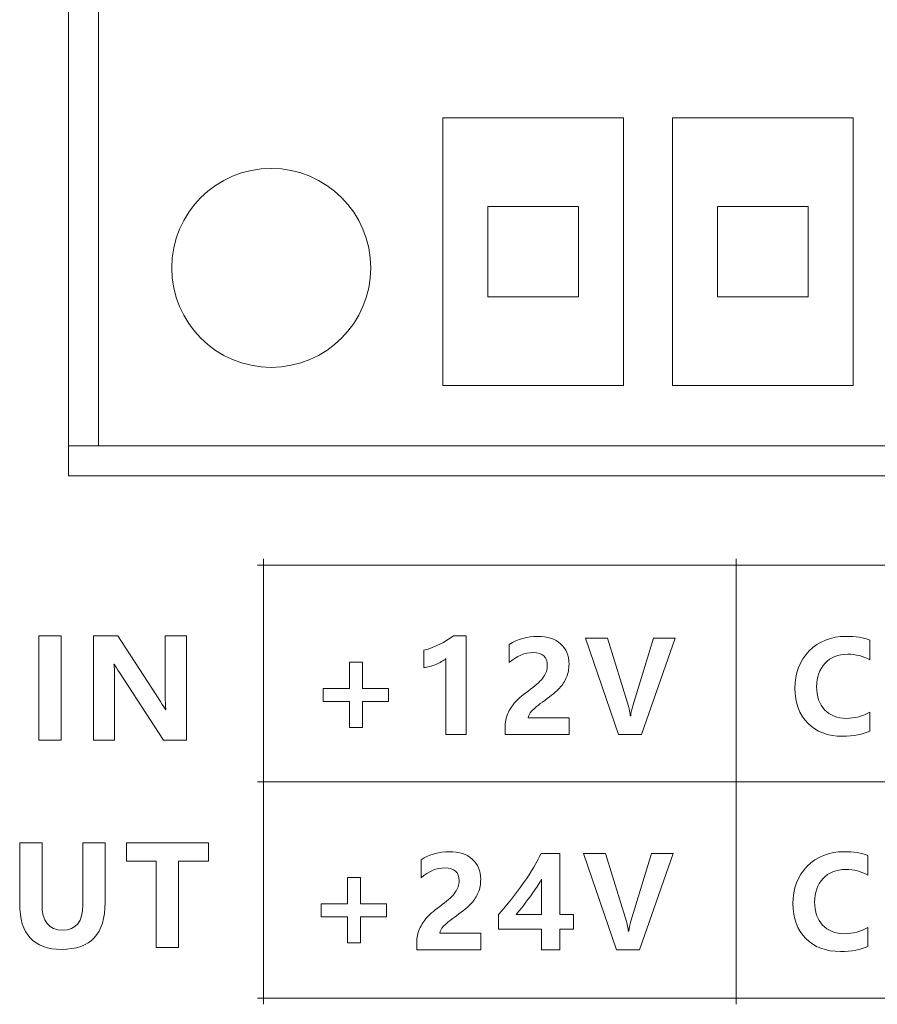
# Model space of a CAD drawing. Header units: millimetres. Extents: x -2516 to -1354, y 370 to 1898.
# Tile 43 of 53: x -1936 to -1921, y 987 to 1003. Entities that reach past the tile are written whole.
import ezdxf

# ---------------------------------------------------------------- set-up
doc = ezdxf.new("R2010")
doc.units = ezdxf.units.MM
doc.layers.add('FORMAT', color=7, linetype='Continuous')

msp = doc.modelspace()

# ---------------------------------------------------------------- linework, layer by layer
at = {"color": 7, "linetype": 'Continuous', "lineweight": 5}
for p, q in [((-1934.808, 1019.694), (-1934.808, 995.794)), ((-1934.308, 1019.194), (-1934.308, 996.294)), ((-1928.598, 1001.732), (-1928.598, 997.294)), ((-1925.598, 1001.732), (-1928.598, 1001.732)), ((-1925.598, 997.294), (-1925.598, 1001.732)), ((-1924.788, 1001.732), (-1924.788, 997.294)), ((-1921.788, 1001.732), (-1924.788, 1001.732)), ((-1921.788, 997.294), (-1921.788, 1001.732)), ((-1927.848, 1000.263), (-1927.848, 998.763)), ((-1926.348, 1000.263), (-1927.848, 1000.263)), ((-1926.348, 998.763), (-1926.348, 1000.263)), ((-1922.538, 1000.263), (-1924.038, 1000.263)), ((-1924.038, 1000.263), (-1924.038, 998.763)), ((-1922.538, 998.763), (-1922.538, 1000.263)), ((-1927.848, 998.763), (-1926.348, 998.763)), ((-1924.038, 998.763), (-1922.538, 998.763)), ((-1928.598, 997.294), (-1925.598, 997.294)), ((-1924.788, 997.294), (-1921.788, 997.294)), ((-1934.808, 996.294), (-1934.308, 996.294)), ((-1885.608, 996.294), (-1934.308, 996.294)), ((-1934.808, 995.794), (-1885.108, 995.794))]:
    msp.add_line(p, q, dxfattribs=at)
msp.add_circle((-1931.443, 999.244), 1.65, dxfattribs=at)
at = {"layer": 'FORMAT', "color": 7, "lineweight": 5}
for points, knots in [([(-1931.573, 987.028), (-1931.573, 987.028), (-1931.573, 987.128), (-1931.573, 987.128), (-1931.573, 987.128), (-1931.573, 987.128), (-1931.573, 990.721), (-1931.573, 990.721), (-1931.573, 990.721), (-1931.573, 990.721), (-1931.573, 994.315), (-1931.573, 994.315), (-1931.573, 994.315), (-1931.573, 994.315), (-1931.573, 994.415), (-1931.573, 994.415)], [0, 0, 0, 0, 0.2, 0.2, 0.2, 0.2, 0.4, 0.4, 0.4, 0.4, 0.6, 0.6, 0.6, 0.6, 1, 1, 1, 1]), ([(-1923.732, 987.028), (-1923.732, 987.028), (-1923.732, 987.128), (-1923.732, 987.128), (-1923.732, 987.128), (-1923.732, 987.128), (-1923.732, 990.721), (-1923.732, 990.721), (-1923.732, 990.721), (-1923.732, 990.721), (-1923.732, 994.315), (-1923.732, 994.315), (-1923.732, 994.315), (-1923.732, 994.315), (-1923.732, 994.415), (-1923.732, 994.415)], [0, 0, 0, 0, 0.2, 0.2, 0.2, 0.2, 0.4, 0.4, 0.4, 0.4, 0.6, 0.6, 0.6, 0.6, 1, 1, 1, 1]), ([(-1931.673, 994.315), (-1931.673, 994.315), (-1931.573, 994.315), (-1931.573, 994.315), (-1931.573, 994.315), (-1931.573, 994.315), (-1923.732, 994.315), (-1923.732, 994.315), (-1923.732, 994.315), (-1923.732, 994.315), (-1915.891, 994.315), (-1915.891, 994.315), (-1915.891, 994.315), (-1915.891, 994.315), (-1911.971, 994.315), (-1911.971, 994.315), (-1911.971, 994.315), (-1911.971, 994.315), (-1908.05, 994.315), (-1908.05, 994.315), (-1908.05, 994.315), (-1908.05, 994.315), (-1904.13, 994.315), (-1904.13, 994.315), (-1904.13, 994.315), (-1904.13, 994.315), (-1900.209, 994.315), (-1900.209, 994.315), (-1900.209, 994.315), (-1900.209, 994.315), (-1896.289, 994.315), (-1896.289, 994.315), (-1896.289, 994.315), (-1896.289, 994.315), (-1892.368, 994.315), (-1892.368, 994.315), (-1892.368, 994.315), (-1892.368, 994.315), (-1888.448, 994.315), (-1888.448, 994.315), (-1888.448, 994.315), (-1888.448, 994.315), (-1884.527, 994.315), (-1884.527, 994.315), (-1884.527, 994.315), (-1884.527, 994.315), (-1884.427, 994.315), (-1884.427, 994.315)], [0, 0, 0, 0, 0.076923, 0.076923, 0.076923, 0.076923, 0.153846, 0.153846, 0.153846, 0.153846, 0.230769, 0.230769, 0.230769, 0.230769, 0.307692, 0.307692, 0.307692, 0.307692, 0.384615, 0.384615, 0.384615, 0.384615, 0.461538, 0.461538, 0.461538, 0.461538, 0.538462, 0.538462, 0.538462, 0.538462, 0.615385, 0.615385, 0.615385, 0.615385, 0.692308, 0.692308, 0.692308, 0.692308, 0.769231, 0.769231, 0.769231, 0.769231, 0.846154, 0.846154, 0.846154, 0.846154, 1, 1, 1, 1]), ([(-1934.93, 993.143), (-1934.93, 993.143), (-1934.93, 991.409), (-1934.93, 991.409), (-1934.93, 991.409), (-1934.93, 991.409), (-1935.299, 991.409), (-1935.299, 991.409), (-1935.299, 991.409), (-1935.299, 991.409), (-1935.299, 993.143), (-1935.299, 993.143), (-1935.299, 993.143), (-1935.299, 993.143), (-1934.93, 993.143), (-1934.93, 993.143)], [0, 0, 0, 0, 0.2, 0.2, 0.2, 0.2, 0.4, 0.4, 0.4, 0.4, 0.6, 0.6, 0.6, 0.6, 1, 1, 1, 1]), ([(-1932.85, 991.409), (-1932.85, 991.409), (-1933.229, 991.409), (-1933.229, 991.409), (-1933.229, 991.409), (-1933.229, 991.409), (-1933.963, 992.531), (-1933.963, 992.531), (-1933.963, 992.531), (-1934.002, 992.589), (-1934.029, 992.636), (-1934.046, 992.672), (-1934.046, 992.672), (-1934.046, 992.672), (-1934.052, 992.672), (-1934.052, 992.672), (-1934.052, 992.672), (-1934.045, 992.612), (-1934.042, 992.52), (-1934.042, 992.395), (-1934.042, 992.395), (-1934.042, 992.395), (-1934.042, 991.409), (-1934.042, 991.409), (-1934.042, 991.409), (-1934.042, 991.409), (-1934.393, 991.409), (-1934.393, 991.409), (-1934.393, 991.409), (-1934.393, 991.409), (-1934.393, 993.143), (-1934.393, 993.143), (-1934.393, 993.143), (-1934.393, 993.143), (-1933.989, 993.143), (-1933.989, 993.143), (-1933.989, 993.143), (-1933.989, 993.143), (-1933.282, 992.053), (-1933.282, 992.053), (-1933.282, 992.053), (-1933.235, 991.98), (-1933.206, 991.934), (-1933.196, 991.915), (-1933.196, 991.915), (-1933.196, 991.915), (-1933.19, 991.915), (-1933.19, 991.915), (-1933.19, 991.915), (-1933.197, 991.957), (-1933.201, 992.037), (-1933.201, 992.155), (-1933.201, 992.155), (-1933.201, 992.155), (-1933.201, 993.143), (-1933.201, 993.143), (-1933.201, 993.143), (-1933.201, 993.143), (-1932.85, 993.143), (-1932.85, 993.143), (-1932.85, 993.143), (-1932.85, 993.143), (-1932.85, 991.409), (-1932.85, 991.409)], [0, 0, 0, 0, 0.058824, 0.058824, 0.058824, 0.058824, 0.117647, 0.117647, 0.117647, 0.117647, 0.176471, 0.176471, 0.176471, 0.176471, 0.235294, 0.235294, 0.235294, 0.235294, 0.294118, 0.294118, 0.294118, 0.294118, 0.352941, 0.352941, 0.352941, 0.352941, 0.411765, 0.411765, 0.411765, 0.411765, 0.470588, 0.470588, 0.470588, 0.470588, 0.529412, 0.529412, 0.529412, 0.529412, 0.588235, 0.588235, 0.588235, 0.588235, 0.647059, 0.647059, 0.647059, 0.647059, 0.705882, 0.705882, 0.705882, 0.705882, 0.764706, 0.764706, 0.764706, 0.764706, 0.823529, 0.823529, 0.823529, 0.823529, 0.882353, 0.882353, 0.882353, 0.882353, 1, 1, 1, 1]), ([(-1928.208, 993.14), (-1928.208, 993.14), (-1928.208, 991.503), (-1928.208, 991.503), (-1928.208, 991.503), (-1928.208, 991.503), (-1928.544, 991.503), (-1928.544, 991.503), (-1928.544, 991.503), (-1928.544, 991.503), (-1928.544, 992.763), (-1928.544, 992.763), (-1928.544, 992.763), (-1928.585, 992.728), (-1928.642, 992.695), (-1928.714, 992.666), (-1928.714, 992.666), (-1928.785, 992.638), (-1928.851, 992.62), (-1928.911, 992.614), (-1928.911, 992.614), (-1928.911, 992.614), (-1928.911, 992.9), (-1928.911, 992.9), (-1928.911, 992.9), (-1928.722, 992.955), (-1928.559, 993.035), (-1928.421, 993.14), (-1928.421, 993.14), (-1928.421, 993.14), (-1928.208, 993.14), (-1928.208, 993.14)], [0, 0, 0, 0, 0.111111, 0.111111, 0.111111, 0.111111, 0.222222, 0.222222, 0.222222, 0.222222, 0.333333, 0.333333, 0.333333, 0.333333, 0.444444, 0.444444, 0.444444, 0.444444, 0.555556, 0.555556, 0.555556, 0.555556, 0.666667, 0.666667, 0.666667, 0.666667, 0.777778, 0.777778, 0.777778, 0.777778, 1, 1, 1, 1]), ([(-1927.179, 991.781), (-1927.179, 991.781), (-1926.5, 991.781), (-1926.5, 991.781), (-1926.5, 991.781), (-1926.5, 991.781), (-1926.5, 991.503), (-1926.5, 991.503), (-1926.5, 991.503), (-1926.5, 991.503), (-1927.564, 991.503), (-1927.564, 991.503), (-1927.564, 991.503), (-1927.564, 991.503), (-1927.564, 991.622), (-1927.564, 991.622), (-1927.564, 991.622), (-1927.564, 991.705), (-1927.549, 991.782), (-1927.518, 991.85), (-1927.518, 991.85), (-1927.488, 991.92), (-1927.446, 991.984), (-1927.392, 992.043), (-1927.392, 992.043), (-1927.338, 992.103), (-1927.255, 992.173), (-1927.142, 992.253), (-1927.142, 992.253), (-1927.038, 992.33), (-1926.966, 992.398), (-1926.925, 992.458), (-1926.925, 992.458), (-1926.883, 992.518), (-1926.863, 992.581), (-1926.863, 992.647), (-1926.863, 992.647), (-1926.863, 992.791), (-1926.941, 992.863), (-1927.098, 992.863), (-1927.098, 992.863), (-1927.236, 992.863), (-1927.368, 992.808), (-1927.493, 992.698), (-1927.493, 992.698), (-1927.493, 992.698), (-1927.493, 992.996), (-1927.493, 992.996), (-1927.493, 992.996), (-1927.353, 993.086), (-1927.196, 993.131), (-1927.022, 993.131), (-1927.022, 993.131), (-1926.862, 993.131), (-1926.736, 993.091), (-1926.642, 993.009), (-1926.642, 993.009), (-1926.55, 992.927), (-1926.503, 992.815), (-1926.503, 992.671), (-1926.503, 992.671), (-1926.503, 992.591), (-1926.517, 992.519), (-1926.543, 992.455), (-1926.543, 992.455), (-1926.57, 992.39), (-1926.609, 992.33), (-1926.66, 992.273), (-1926.66, 992.273), (-1926.711, 992.217), (-1926.793, 992.149), (-1926.905, 992.07), (-1926.905, 992.07), (-1927.013, 991.993), (-1927.086, 991.933), (-1927.123, 991.891), (-1927.123, 991.891), (-1927.16, 991.849), (-1927.179, 991.812), (-1927.179, 991.781)], [0, 0, 0, 0, 0.047619, 0.047619, 0.047619, 0.047619, 0.095238, 0.095238, 0.095238, 0.095238, 0.142857, 0.142857, 0.142857, 0.142857, 0.190476, 0.190476, 0.190476, 0.190476, 0.238095, 0.238095, 0.238095, 0.238095, 0.285714, 0.285714, 0.285714, 0.285714, 0.333333, 0.333333, 0.333333, 0.333333, 0.380952, 0.380952, 0.380952, 0.380952, 0.428571, 0.428571, 0.428571, 0.428571, 0.47619, 0.47619, 0.47619, 0.47619, 0.52381, 0.52381, 0.52381, 0.52381, 0.571429, 0.571429, 0.571429, 0.571429, 0.619048, 0.619048, 0.619048, 0.619048, 0.666667, 0.666667, 0.666667, 0.666667, 0.714286, 0.714286, 0.714286, 0.714286, 0.761905, 0.761905, 0.761905, 0.761905, 0.809524, 0.809524, 0.809524, 0.809524, 0.857143, 0.857143, 0.857143, 0.857143, 0.904762, 0.904762, 0.904762, 0.904762, 1, 1, 1, 1]), ([(-1924.742, 993.104), (-1924.742, 993.104), (-1925.298, 991.503), (-1925.298, 991.503), (-1925.298, 991.503), (-1925.298, 991.503), (-1925.683, 991.503), (-1925.683, 991.503), (-1925.683, 991.503), (-1925.683, 991.503), (-1926.232, 993.104), (-1926.232, 993.104), (-1926.232, 993.104), (-1926.232, 993.104), (-1925.864, 993.104), (-1925.864, 993.104), (-1925.864, 993.104), (-1925.864, 993.104), (-1925.518, 991.973), (-1925.518, 991.973), (-1925.518, 991.973), (-1925.501, 991.917), (-1925.49, 991.864), (-1925.486, 991.815), (-1925.486, 991.815), (-1925.486, 991.815), (-1925.48, 991.815), (-1925.48, 991.815), (-1925.48, 991.815), (-1925.474, 991.865), (-1925.463, 991.92), (-1925.445, 991.977), (-1925.445, 991.977), (-1925.445, 991.977), (-1925.099, 993.104), (-1925.099, 993.104), (-1925.099, 993.104), (-1925.099, 993.104), (-1924.742, 993.104), (-1924.742, 993.104)], [0, 0, 0, 0, 0.090909, 0.090909, 0.090909, 0.090909, 0.181818, 0.181818, 0.181818, 0.181818, 0.272727, 0.272727, 0.272727, 0.272727, 0.363636, 0.363636, 0.363636, 0.363636, 0.454545, 0.454545, 0.454545, 0.454545, 0.545455, 0.545455, 0.545455, 0.545455, 0.636364, 0.636364, 0.636364, 0.636364, 0.727273, 0.727273, 0.727273, 0.727273, 0.818182, 0.818182, 0.818182, 0.818182, 1, 1, 1, 1]), ([(-1921.512, 991.561), (-1921.629, 991.504), (-1921.781, 991.475), (-1921.968, 991.475), (-1921.968, 991.475), (-1922.209, 991.475), (-1922.4, 991.547), (-1922.542, 991.692), (-1922.542, 991.692), (-1922.684, 991.836), (-1922.755, 992.029), (-1922.755, 992.269), (-1922.755, 992.269), (-1922.755, 992.522), (-1922.676, 992.729), (-1922.517, 992.89), (-1922.517, 992.89), (-1922.359, 993.051), (-1922.155, 993.131), (-1921.905, 993.131), (-1921.905, 993.131), (-1921.749, 993.131), (-1921.618, 993.111), (-1921.512, 993.07), (-1921.512, 993.07), (-1921.512, 993.07), (-1921.512, 992.741), (-1921.512, 992.741), (-1921.512, 992.741), (-1921.62, 992.804), (-1921.743, 992.835), (-1921.88, 992.835), (-1921.88, 992.835), (-1922.037, 992.835), (-1922.162, 992.786), (-1922.255, 992.686), (-1922.255, 992.686), (-1922.349, 992.586), (-1922.396, 992.455), (-1922.396, 992.294), (-1922.396, 992.294), (-1922.396, 992.137), (-1922.351, 992.01), (-1922.263, 991.915), (-1922.263, 991.915), (-1922.174, 991.819), (-1922.053, 991.771), (-1921.902, 991.771), (-1921.902, 991.771), (-1921.759, 991.771), (-1921.629, 991.805), (-1921.512, 991.874), (-1921.512, 991.874), (-1921.512, 991.874), (-1921.512, 991.561), (-1921.512, 991.561)], [0, 0, 0, 0, 0.066667, 0.066667, 0.066667, 0.066667, 0.133333, 0.133333, 0.133333, 0.133333, 0.2, 0.2, 0.2, 0.2, 0.266667, 0.266667, 0.266667, 0.266667, 0.333333, 0.333333, 0.333333, 0.333333, 0.4, 0.4, 0.4, 0.4, 0.466667, 0.466667, 0.466667, 0.466667, 0.533333, 0.533333, 0.533333, 0.533333, 0.6, 0.6, 0.6, 0.6, 0.666667, 0.666667, 0.666667, 0.666667, 0.733333, 0.733333, 0.733333, 0.733333, 0.8, 0.8, 0.8, 0.8, 0.866667, 0.866667, 0.866667, 0.866667, 1, 1, 1, 1]), ([(-1929.497, 992.05), (-1929.497, 992.05), (-1929.929, 992.05), (-1929.929, 992.05), (-1929.929, 992.05), (-1929.929, 992.05), (-1929.929, 991.618), (-1929.929, 991.618), (-1929.929, 991.618), (-1929.929, 991.618), (-1930.146, 991.618), (-1930.146, 991.618), (-1930.146, 991.618), (-1930.146, 991.618), (-1930.146, 992.05), (-1930.146, 992.05), (-1930.146, 992.05), (-1930.146, 992.05), (-1930.58, 992.05), (-1930.58, 992.05), (-1930.58, 992.05), (-1930.58, 992.05), (-1930.58, 992.268), (-1930.58, 992.268), (-1930.58, 992.268), (-1930.58, 992.268), (-1930.146, 992.268), (-1930.146, 992.268), (-1930.146, 992.268), (-1930.146, 992.268), (-1930.146, 992.702), (-1930.146, 992.702), (-1930.146, 992.702), (-1930.146, 992.702), (-1929.929, 992.702), (-1929.929, 992.702), (-1929.929, 992.702), (-1929.929, 992.702), (-1929.929, 992.268), (-1929.929, 992.268), (-1929.929, 992.268), (-1929.929, 992.268), (-1929.497, 992.268), (-1929.497, 992.268), (-1929.497, 992.268), (-1929.497, 992.268), (-1929.497, 992.05), (-1929.497, 992.05)], [0, 0, 0, 0, 0.076923, 0.076923, 0.076923, 0.076923, 0.153846, 0.153846, 0.153846, 0.153846, 0.230769, 0.230769, 0.230769, 0.230769, 0.307692, 0.307692, 0.307692, 0.307692, 0.384615, 0.384615, 0.384615, 0.384615, 0.461538, 0.461538, 0.461538, 0.461538, 0.538462, 0.538462, 0.538462, 0.538462, 0.615385, 0.615385, 0.615385, 0.615385, 0.692308, 0.692308, 0.692308, 0.692308, 0.769231, 0.769231, 0.769231, 0.769231, 0.846154, 0.846154, 0.846154, 0.846154, 1, 1, 1, 1]), ([(-1931.673, 990.721), (-1931.673, 990.721), (-1931.573, 990.721), (-1931.573, 990.721), (-1931.573, 990.721), (-1931.573, 990.721), (-1923.732, 990.721), (-1923.732, 990.721), (-1923.732, 990.721), (-1923.732, 990.721), (-1915.891, 990.721), (-1915.891, 990.721), (-1915.891, 990.721), (-1915.891, 990.721), (-1911.971, 990.721), (-1911.971, 990.721), (-1911.971, 990.721), (-1911.971, 990.721), (-1908.05, 990.721), (-1908.05, 990.721), (-1908.05, 990.721), (-1908.05, 990.721), (-1904.13, 990.721), (-1904.13, 990.721), (-1904.13, 990.721), (-1904.13, 990.721), (-1900.209, 990.721), (-1900.209, 990.721), (-1900.209, 990.721), (-1900.209, 990.721), (-1896.289, 990.721), (-1896.289, 990.721), (-1896.289, 990.721), (-1896.289, 990.721), (-1892.368, 990.721), (-1892.368, 990.721), (-1892.368, 990.721), (-1892.368, 990.721), (-1888.448, 990.721), (-1888.448, 990.721), (-1888.448, 990.721), (-1888.448, 990.721), (-1884.527, 990.721), (-1884.527, 990.721), (-1884.527, 990.721), (-1884.527, 990.721), (-1884.427, 990.721), (-1884.427, 990.721)], [0, 0, 0, 0, 0.076923, 0.076923, 0.076923, 0.076923, 0.153846, 0.153846, 0.153846, 0.153846, 0.230769, 0.230769, 0.230769, 0.230769, 0.307692, 0.307692, 0.307692, 0.307692, 0.384615, 0.384615, 0.384615, 0.384615, 0.461538, 0.461538, 0.461538, 0.461538, 0.538462, 0.538462, 0.538462, 0.538462, 0.615385, 0.615385, 0.615385, 0.615385, 0.692308, 0.692308, 0.692308, 0.692308, 0.769231, 0.769231, 0.769231, 0.769231, 0.846154, 0.846154, 0.846154, 0.846154, 1, 1, 1, 1]), ([(-1934.199, 988.715), (-1934.199, 988.198), (-1934.439, 987.939), (-1934.92, 987.939), (-1934.92, 987.939), (-1935.384, 987.939), (-1935.616, 988.191), (-1935.616, 988.695), (-1935.616, 988.695), (-1935.616, 988.695), (-1935.616, 989.704), (-1935.616, 989.704), (-1935.616, 989.704), (-1935.616, 989.704), (-1935.246, 989.704), (-1935.246, 989.704), (-1935.246, 989.704), (-1935.246, 989.704), (-1935.246, 988.693), (-1935.246, 988.693), (-1935.246, 988.693), (-1935.246, 988.404), (-1935.132, 988.259), (-1934.904, 988.259), (-1934.904, 988.259), (-1934.68, 988.259), (-1934.568, 988.399), (-1934.568, 988.677), (-1934.568, 988.677), (-1934.568, 988.677), (-1934.568, 989.704), (-1934.568, 989.704), (-1934.568, 989.704), (-1934.568, 989.704), (-1934.199, 989.704), (-1934.199, 989.704), (-1934.199, 989.704), (-1934.199, 989.704), (-1934.199, 988.715), (-1934.199, 988.715)], [0, 0, 0, 0, 0.090909, 0.090909, 0.090909, 0.090909, 0.181818, 0.181818, 0.181818, 0.181818, 0.272727, 0.272727, 0.272727, 0.272727, 0.363636, 0.363636, 0.363636, 0.363636, 0.454545, 0.454545, 0.454545, 0.454545, 0.545455, 0.545455, 0.545455, 0.545455, 0.636364, 0.636364, 0.636364, 0.636364, 0.727273, 0.727273, 0.727273, 0.727273, 0.818182, 0.818182, 0.818182, 0.818182, 1, 1, 1, 1]), ([(-1932.485, 989.401), (-1932.485, 989.401), (-1932.98, 989.401), (-1932.98, 989.401), (-1932.98, 989.401), (-1932.98, 989.401), (-1932.98, 987.969), (-1932.98, 987.969), (-1932.98, 987.969), (-1932.98, 987.969), (-1933.35, 987.969), (-1933.35, 987.969), (-1933.35, 987.969), (-1933.35, 987.969), (-1933.35, 989.401), (-1933.35, 989.401), (-1933.35, 989.401), (-1933.35, 989.401), (-1933.844, 989.401), (-1933.844, 989.401), (-1933.844, 989.401), (-1933.844, 989.401), (-1933.844, 989.704), (-1933.844, 989.704), (-1933.844, 989.704), (-1933.844, 989.704), (-1932.485, 989.704), (-1932.485, 989.704), (-1932.485, 989.704), (-1932.485, 989.704), (-1932.485, 989.401), (-1932.485, 989.401)], [0, 0, 0, 0, 0.111111, 0.111111, 0.111111, 0.111111, 0.222222, 0.222222, 0.222222, 0.222222, 0.333333, 0.333333, 0.333333, 0.333333, 0.444444, 0.444444, 0.444444, 0.444444, 0.555556, 0.555556, 0.555556, 0.555556, 0.666667, 0.666667, 0.666667, 0.666667, 0.777778, 0.777778, 0.777778, 0.777778, 1, 1, 1, 1]), ([(-1928.644, 988.209), (-1928.644, 988.209), (-1927.964, 988.209), (-1927.964, 988.209), (-1927.964, 988.209), (-1927.964, 988.209), (-1927.964, 987.931), (-1927.964, 987.931), (-1927.964, 987.931), (-1927.964, 987.931), (-1929.029, 987.931), (-1929.029, 987.931), (-1929.029, 987.931), (-1929.029, 987.931), (-1929.029, 988.05), (-1929.029, 988.05), (-1929.029, 988.05), (-1929.029, 988.134), (-1929.014, 988.21), (-1928.983, 988.279), (-1928.983, 988.279), (-1928.952, 988.348), (-1928.91, 988.412), (-1928.856, 988.472), (-1928.856, 988.472), (-1928.803, 988.531), (-1928.719, 988.601), (-1928.606, 988.681), (-1928.606, 988.681), (-1928.503, 988.758), (-1928.43, 988.826), (-1928.389, 988.886), (-1928.389, 988.886), (-1928.348, 988.946), (-1928.327, 989.009), (-1928.327, 989.076), (-1928.327, 989.076), (-1928.327, 989.219), (-1928.406, 989.291), (-1928.563, 989.291), (-1928.563, 989.291), (-1928.701, 989.291), (-1928.832, 989.236), (-1928.958, 989.126), (-1928.958, 989.126), (-1928.958, 989.126), (-1928.958, 989.424), (-1928.958, 989.424), (-1928.958, 989.424), (-1928.818, 989.514), (-1928.661, 989.559), (-1928.486, 989.559), (-1928.486, 989.559), (-1928.326, 989.559), (-1928.2, 989.519), (-1928.107, 989.437), (-1928.107, 989.437), (-1928.014, 989.355), (-1927.968, 989.243), (-1927.968, 989.1), (-1927.968, 989.1), (-1927.968, 989.019), (-1927.981, 988.947), (-1928.008, 988.883), (-1928.008, 988.883), (-1928.035, 988.818), (-1928.074, 988.758), (-1928.125, 988.702), (-1928.125, 988.702), (-1928.176, 988.645), (-1928.257, 988.577), (-1928.369, 988.498), (-1928.369, 988.498), (-1928.478, 988.421), (-1928.55, 988.361), (-1928.588, 988.319), (-1928.588, 988.319), (-1928.625, 988.277), (-1928.644, 988.24), (-1928.644, 988.209)], [0, 0, 0, 0, 0.047619, 0.047619, 0.047619, 0.047619, 0.095238, 0.095238, 0.095238, 0.095238, 0.142857, 0.142857, 0.142857, 0.142857, 0.190476, 0.190476, 0.190476, 0.190476, 0.238095, 0.238095, 0.238095, 0.238095, 0.285714, 0.285714, 0.285714, 0.285714, 0.333333, 0.333333, 0.333333, 0.333333, 0.380952, 0.380952, 0.380952, 0.380952, 0.428571, 0.428571, 0.428571, 0.428571, 0.47619, 0.47619, 0.47619, 0.47619, 0.52381, 0.52381, 0.52381, 0.52381, 0.571429, 0.571429, 0.571429, 0.571429, 0.619048, 0.619048, 0.619048, 0.619048, 0.666667, 0.666667, 0.666667, 0.666667, 0.714286, 0.714286, 0.714286, 0.714286, 0.761905, 0.761905, 0.761905, 0.761905, 0.809524, 0.809524, 0.809524, 0.809524, 0.857143, 0.857143, 0.857143, 0.857143, 0.904762, 0.904762, 0.904762, 0.904762, 1, 1, 1, 1]), ([(-1926.655, 989.532), (-1926.655, 989.532), (-1926.655, 988.515), (-1926.655, 988.515), (-1926.655, 988.515), (-1926.655, 988.515), (-1926.429, 988.515), (-1926.429, 988.515), (-1926.429, 988.515), (-1926.429, 988.515), (-1926.429, 988.273), (-1926.429, 988.273), (-1926.429, 988.273), (-1926.429, 988.273), (-1926.655, 988.273), (-1926.655, 988.273), (-1926.655, 988.273), (-1926.655, 988.273), (-1926.655, 987.931), (-1926.655, 987.931), (-1926.655, 987.931), (-1926.655, 987.931), (-1926.959, 987.931), (-1926.959, 987.931), (-1926.959, 987.931), (-1926.959, 987.931), (-1926.959, 988.273), (-1926.959, 988.273), (-1926.959, 988.273), (-1926.959, 988.273), (-1927.674, 988.273), (-1927.674, 988.273), (-1927.674, 988.273), (-1927.674, 988.273), (-1927.674, 988.517), (-1927.674, 988.517), (-1927.674, 988.517), (-1927.526, 988.683), (-1927.387, 988.858), (-1927.258, 989.042), (-1927.258, 989.042), (-1927.128, 989.227), (-1927.03, 989.391), (-1926.964, 989.532), (-1926.964, 989.532), (-1926.964, 989.532), (-1926.655, 989.532), (-1926.655, 989.532)], [0, 0, 0, 0, 0.076923, 0.076923, 0.076923, 0.076923, 0.153846, 0.153846, 0.153846, 0.153846, 0.230769, 0.230769, 0.230769, 0.230769, 0.307692, 0.307692, 0.307692, 0.307692, 0.384615, 0.384615, 0.384615, 0.384615, 0.461538, 0.461538, 0.461538, 0.461538, 0.538462, 0.538462, 0.538462, 0.538462, 0.615385, 0.615385, 0.615385, 0.615385, 0.692308, 0.692308, 0.692308, 0.692308, 0.769231, 0.769231, 0.769231, 0.769231, 0.846154, 0.846154, 0.846154, 0.846154, 1, 1, 1, 1]), ([(-1924.775, 989.532), (-1924.775, 989.532), (-1925.331, 987.931), (-1925.331, 987.931), (-1925.331, 987.931), (-1925.331, 987.931), (-1925.717, 987.931), (-1925.717, 987.931), (-1925.717, 987.931), (-1925.717, 987.931), (-1926.265, 989.532), (-1926.265, 989.532), (-1926.265, 989.532), (-1926.265, 989.532), (-1925.898, 989.532), (-1925.898, 989.532), (-1925.898, 989.532), (-1925.898, 989.532), (-1925.551, 988.401), (-1925.551, 988.401), (-1925.551, 988.401), (-1925.534, 988.345), (-1925.523, 988.292), (-1925.519, 988.243), (-1925.519, 988.243), (-1925.519, 988.243), (-1925.513, 988.243), (-1925.513, 988.243), (-1925.513, 988.243), (-1925.507, 988.293), (-1925.496, 988.348), (-1925.478, 988.405), (-1925.478, 988.405), (-1925.478, 988.405), (-1925.132, 989.532), (-1925.132, 989.532), (-1925.132, 989.532), (-1925.132, 989.532), (-1924.775, 989.532), (-1924.775, 989.532)], [0, 0, 0, 0, 0.090909, 0.090909, 0.090909, 0.090909, 0.181818, 0.181818, 0.181818, 0.181818, 0.272727, 0.272727, 0.272727, 0.272727, 0.363636, 0.363636, 0.363636, 0.363636, 0.454545, 0.454545, 0.454545, 0.454545, 0.545455, 0.545455, 0.545455, 0.545455, 0.636364, 0.636364, 0.636364, 0.636364, 0.727273, 0.727273, 0.727273, 0.727273, 0.818182, 0.818182, 0.818182, 0.818182, 1, 1, 1, 1]), ([(-1921.545, 987.989), (-1921.662, 987.932), (-1921.814, 987.904), (-1922.001, 987.904), (-1922.001, 987.904), (-1922.242, 987.904), (-1922.434, 987.976), (-1922.575, 988.12), (-1922.575, 988.12), (-1922.717, 988.264), (-1922.788, 988.457), (-1922.788, 988.697), (-1922.788, 988.697), (-1922.788, 988.95), (-1922.709, 989.157), (-1922.55, 989.318), (-1922.55, 989.318), (-1922.392, 989.479), (-1922.188, 989.559), (-1921.938, 989.559), (-1921.938, 989.559), (-1921.782, 989.559), (-1921.651, 989.539), (-1921.545, 989.498), (-1921.545, 989.498), (-1921.545, 989.498), (-1921.545, 989.169), (-1921.545, 989.169), (-1921.545, 989.169), (-1921.654, 989.232), (-1921.776, 989.264), (-1921.913, 989.264), (-1921.913, 989.264), (-1922.07, 989.264), (-1922.195, 989.214), (-1922.289, 989.114), (-1922.289, 989.114), (-1922.382, 989.014), (-1922.429, 988.883), (-1922.429, 988.722), (-1922.429, 988.722), (-1922.429, 988.565), (-1922.385, 988.438), (-1922.296, 988.343), (-1922.296, 988.343), (-1922.207, 988.247), (-1922.086, 988.199), (-1921.935, 988.199), (-1921.935, 988.199), (-1921.792, 988.199), (-1921.662, 988.233), (-1921.545, 988.303), (-1921.545, 988.303), (-1921.545, 988.303), (-1921.545, 987.989), (-1921.545, 987.989)], [0, 0, 0, 0, 0.066667, 0.066667, 0.066667, 0.066667, 0.133333, 0.133333, 0.133333, 0.133333, 0.2, 0.2, 0.2, 0.2, 0.266667, 0.266667, 0.266667, 0.266667, 0.333333, 0.333333, 0.333333, 0.333333, 0.4, 0.4, 0.4, 0.4, 0.466667, 0.466667, 0.466667, 0.466667, 0.533333, 0.533333, 0.533333, 0.533333, 0.6, 0.6, 0.6, 0.6, 0.666667, 0.666667, 0.666667, 0.666667, 0.733333, 0.733333, 0.733333, 0.733333, 0.8, 0.8, 0.8, 0.8, 0.866667, 0.866667, 0.866667, 0.866667, 1, 1, 1, 1]), ([(-1929.53, 988.478), (-1929.53, 988.478), (-1929.962, 988.478), (-1929.962, 988.478), (-1929.962, 988.478), (-1929.962, 988.478), (-1929.962, 988.046), (-1929.962, 988.046), (-1929.962, 988.046), (-1929.962, 988.046), (-1930.179, 988.046), (-1930.179, 988.046), (-1930.179, 988.046), (-1930.179, 988.046), (-1930.179, 988.478), (-1930.179, 988.478), (-1930.179, 988.478), (-1930.179, 988.478), (-1930.613, 988.478), (-1930.613, 988.478), (-1930.613, 988.478), (-1930.613, 988.478), (-1930.613, 988.696), (-1930.613, 988.696), (-1930.613, 988.696), (-1930.613, 988.696), (-1930.179, 988.696), (-1930.179, 988.696), (-1930.179, 988.696), (-1930.179, 988.696), (-1930.179, 989.13), (-1930.179, 989.13), (-1930.179, 989.13), (-1930.179, 989.13), (-1929.962, 989.13), (-1929.962, 989.13), (-1929.962, 989.13), (-1929.962, 989.13), (-1929.962, 988.696), (-1929.962, 988.696), (-1929.962, 988.696), (-1929.962, 988.696), (-1929.53, 988.696), (-1929.53, 988.696), (-1929.53, 988.696), (-1929.53, 988.696), (-1929.53, 988.478), (-1929.53, 988.478)], [0, 0, 0, 0, 0.076923, 0.076923, 0.076923, 0.076923, 0.153846, 0.153846, 0.153846, 0.153846, 0.230769, 0.230769, 0.230769, 0.230769, 0.307692, 0.307692, 0.307692, 0.307692, 0.384615, 0.384615, 0.384615, 0.384615, 0.461538, 0.461538, 0.461538, 0.461538, 0.538462, 0.538462, 0.538462, 0.538462, 0.615385, 0.615385, 0.615385, 0.615385, 0.692308, 0.692308, 0.692308, 0.692308, 0.769231, 0.769231, 0.769231, 0.769231, 0.846154, 0.846154, 0.846154, 0.846154, 1, 1, 1, 1]), ([(-1927.378, 988.515), (-1927.378, 988.515), (-1926.959, 988.515), (-1926.959, 988.515), (-1926.959, 988.515), (-1926.959, 988.515), (-1926.959, 989.102), (-1926.959, 989.102), (-1926.959, 989.102), (-1926.992, 989.041), (-1927.039, 988.965), (-1927.101, 988.877), (-1927.101, 988.877), (-1927.163, 988.789), (-1927.255, 988.668), (-1927.378, 988.515)], [0, 0, 0, 0, 0.2, 0.2, 0.2, 0.2, 0.4, 0.4, 0.4, 0.4, 0.6, 0.6, 0.6, 0.6, 1, 1, 1, 1]), ([(-1931.673, 987.128), (-1931.673, 987.128), (-1931.573, 987.128), (-1931.573, 987.128), (-1931.573, 987.128), (-1931.573, 987.128), (-1923.732, 987.128), (-1923.732, 987.128), (-1923.732, 987.128), (-1923.732, 987.128), (-1915.891, 987.128), (-1915.891, 987.128), (-1915.891, 987.128), (-1915.891, 987.128), (-1911.971, 987.128), (-1911.971, 987.128), (-1911.971, 987.128), (-1911.971, 987.128), (-1908.05, 987.128), (-1908.05, 987.128), (-1908.05, 987.128), (-1908.05, 987.128), (-1904.13, 987.128), (-1904.13, 987.128), (-1904.13, 987.128), (-1904.13, 987.128), (-1900.209, 987.128), (-1900.209, 987.128), (-1900.209, 987.128), (-1900.209, 987.128), (-1896.289, 987.128), (-1896.289, 987.128), (-1896.289, 987.128), (-1896.289, 987.128), (-1892.368, 987.128), (-1892.368, 987.128), (-1892.368, 987.128), (-1892.368, 987.128), (-1888.448, 987.128), (-1888.448, 987.128), (-1888.448, 987.128), (-1888.448, 987.128), (-1884.527, 987.128), (-1884.527, 987.128), (-1884.527, 987.128), (-1884.527, 987.128), (-1884.427, 987.128), (-1884.427, 987.128)], [0, 0, 0, 0, 0.076923, 0.076923, 0.076923, 0.076923, 0.153846, 0.153846, 0.153846, 0.153846, 0.230769, 0.230769, 0.230769, 0.230769, 0.307692, 0.307692, 0.307692, 0.307692, 0.384615, 0.384615, 0.384615, 0.384615, 0.461538, 0.461538, 0.461538, 0.461538, 0.538462, 0.538462, 0.538462, 0.538462, 0.615385, 0.615385, 0.615385, 0.615385, 0.692308, 0.692308, 0.692308, 0.692308, 0.769231, 0.769231, 0.769231, 0.769231, 0.846154, 0.846154, 0.846154, 0.846154, 1, 1, 1, 1])]:
    msp.add_open_spline(points, degree=3, knots=knots, dxfattribs=at)

doc.saveas('drawing.dxf')
